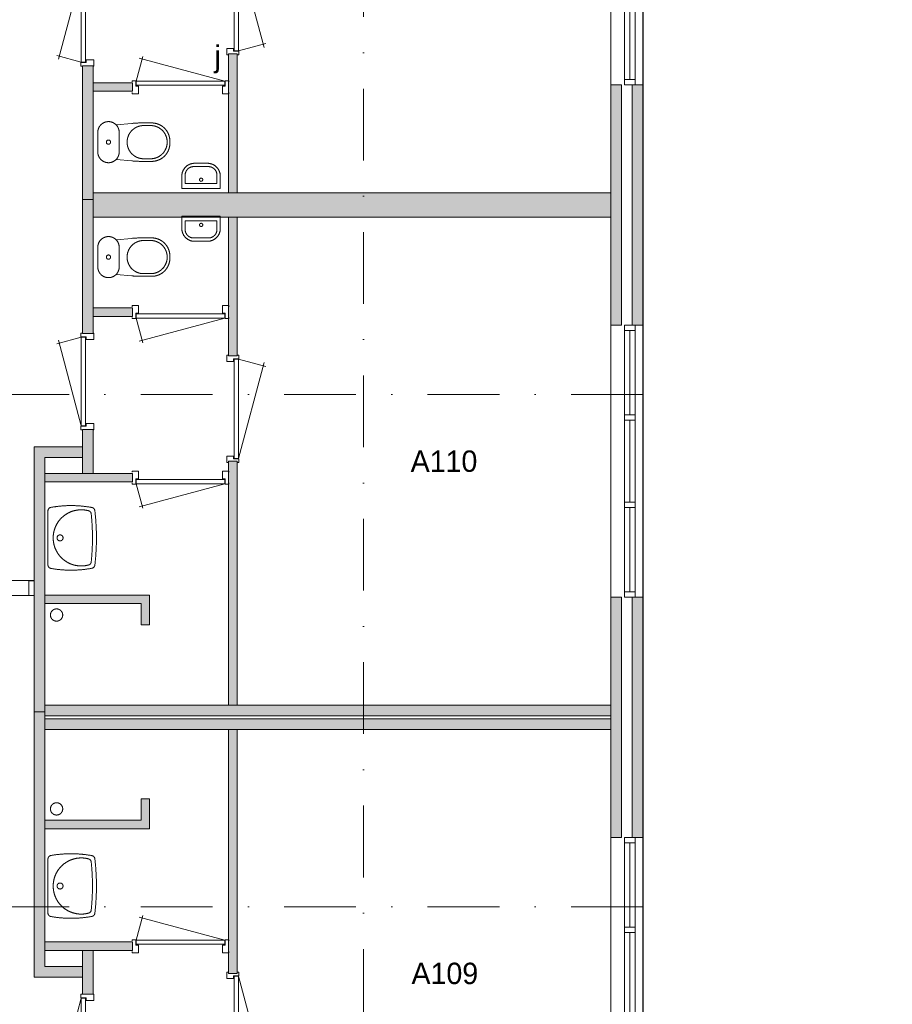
# Model space of a CAD drawing. Header units: millimetres. Extents: x -12328 to 85769, y 0 to 59371.
# Tile 11 of 18: x 37633 to 45808, y 21596 to 30821. Entities that reach past the tile are written whole.
import ezdxf
from ezdxf.enums import TextEntityAlignment as Align
from ezdxf.xclip import XClip

# ---------------------------------------------------------------- set-up
doc = ezdxf.new("R2010")
doc.units = ezdxf.units.MM
doc.header["$PDMODE"] = 3
doc.header["$PDSIZE"] = 1
doc.linetypes.add('DGN1', pattern=[504.6, 0, -504.6])
doc.linetypes.add('DGN4', pattern=[1343.35376, 671.67688, -335.83844, 0, -335.83844])
for name, color, linetype in [('16', 7, 'Continuous'), ('17', 7, 'Continuous'), ('30', 7, 'Continuous'), ('31', 7, 'Continuous'), ('32', 7, 'Continuous'), ('33', 7, 'Continuous'), ('40', 7, 'Continuous'), ('48', 7, 'Continuous'), ('56', 7, 'Continuous'), ('58', 7, 'Continuous'), ('61', 7, 'Continuous'), ('62', 7, 'Continuous')]:
    doc.layers.add(name, color=color, linetype=linetype)
doc.styles.add('dgn003', font='dgn003.shx')
doc.styles.get("Standard").update_dxf_attribs({"font": 'arial.ttf'})
doc.dimstyles.get("Standard").update_dxf_attribs({"dimtxt": 0.18, "dimasz": 0.18, "dimexe": 0.18, "dimexo": 0.0625, "dimgap": 0.09, "dimtad": 0, "dimtih": 1, "dimtoh": 1, "dimdec": 4, "dimzin": 0, "dimdsep": 46, "dimtxsty": 'Standard', "dimcen": 0.09, "dimadec": 0, "dimazin": 0, "dimtfac": 1, "dimtdec": 4, "dimtofl": 0, "dimtmove": 0, "dimatfit": 3, "dimfxl": 1, "dimtolj": 1, "dimtzin": 0, "dimarcsym": 0})

# ---------------------------------------------------------------- blocks, each defined once
blk = doc.blocks.new('830R1045')
at = {"layer": '33', "color": 1, "linetype": 'Continuous', "lineweight": 0}
for p, q in [((38, 108), (99.32, 336.87)), ((868, 108), (66.28, 322.82))]:
    blk.add_line(p, q, dxfattribs=at)
at = {"layer": '33', "color": 92, "linetype": 'Continuous', "lineweight": 13, "true_color": 0x00e100, "flags": 128}
for points in [[(0, 100), (0, 111), (35, 111), (35, 61), (60, 61), (60, -11), (0, -11), (0, 0)], [(906, 100), (906, 111), (871, 111), (871, 61), (846, 61), (846, -11), (906, -11), (906, 0)]]:
    blk.add_lwpolyline(points, dxfattribs=at)
at = {"layer": '33', "color": 2, "linetype": 'Continuous', "lineweight": 13, "true_color": 0xf0f000, "flags": 128}
blk.add_lwpolyline([(868, 108), (38, 108), (38, 68), (868, 68), (868, 108)], dxfattribs=at)
blk = doc.blocks.new('930L0915')
at = {"layer": '33', "color": 1, "linetype": 'Continuous', "lineweight": 0}
for p, q in [((98, -38), (338.7, -936.31)), ((98, -968), (353.44, -899.56))]:
    blk.add_line(p, q, dxfattribs=at)
at = {"layer": '33', "color": 92, "linetype": 'Continuous', "lineweight": 13, "true_color": 0x00e100, "flags": 128}
for points in [[(90, 0), (101, 0), (101, -35), (51, -35), (51, -60), (-11, -60), (-11, 0), (0, 0)], [(90, -1006), (101, -1006), (101, -971), (51, -971), (51, -946), (-11, -946), (-11, -1006), (0, -1006)]]:
    blk.add_lwpolyline(points, dxfattribs=at)
at = {"layer": '33', "color": 2, "linetype": 'Continuous', "lineweight": 13, "true_color": 0xf0f000, "flags": 128}
blk.add_lwpolyline([(98, -968), (98, -38), (58, -38), (58, -968), (98, -968)], dxfattribs=at)
blk = doc.blocks.new('WT0115')
at = {"layer": '40', "color": 7, "linetype": 'Continuous', "lineweight": 0}
blk.add_line((20, 253.2), (20, -253.2), dxfattribs=at)
at = {"layer": '40', "color": 7, "linetype": 'Continuous', "lineweight": 0, "flags": 128}
for points in [[(20, 253.2, -0.363957), (47.3, 285.7)], [(47.3, 285.7, -0.090801), (432.1, 284.5)], [(432.1, 284.5, -0.328769), (459, 256)], [(400.8, -254, -1.30637), (400.8, 254)], [(400.8, 254, -0.309671), (425, 225.6)], [(425, 225.6, -0.052773), (425, -225.6)], [(459, 256, -0.059915), (459, -256)], [(47.3, -285.7, -0.363957), (20, -253.2)], [(425, -225.6, -0.309671), (400.8, -254)], [(459, -256, -0.328769), (432.1, -284.5)], [(432.1, -284.5, -0.090801), (47.3, -285.7)]]:
    blk.add_lwpolyline(points, format="xyb", dxfattribs=at)
at = {"layer": '40', "color": 7, "linetype": 'Continuous', "lineweight": 0}
blk.add_circle((133.3, 0), 28.1, dxfattribs=at)
blk = doc.blocks.new('830R1047')
at = {"layer": '33', "color": 1, "linetype": 'Continuous', "lineweight": 0}
for p, q in [((-108, 868), (-322.82, 66.28)), ((-108, 38), (-336.87, 99.32))]:
    blk.add_line(p, q, dxfattribs=at)
at = {"layer": '33', "color": 92, "linetype": 'Continuous', "lineweight": 13, "true_color": 0x00e100, "flags": 128}
for points in [[(-100, 906), (-111, 906), (-111, 871), (-61, 871), (-61, 846), (11, 846), (11, 906), (0, 906)], [(-100, 0), (-111, 0), (-111, 35), (-61, 35), (-61, 60), (11, 60), (11, 0), (0, 0)]]:
    blk.add_lwpolyline(points, dxfattribs=at)
at = {"layer": '33', "color": 2, "linetype": 'Continuous', "lineweight": 13, "true_color": 0xf0f000, "flags": 128}
blk.add_lwpolyline([(-108, 868), (-108, 38), (-68, 38), (-68, 868), (-108, 868)], dxfattribs=at)
blk = doc.blocks.new('CLOS0216')
at = {"layer": '40', "color": 7, "linetype": 'Continuous', "lineweight": 0}
for p, q in [((220, -92.5), (220, 92.5)), ((527.8, 155), (435.8, 155)), ((670, -1.1), (670, 0.8)), ((527.8, -155), (435.5, -155))]:
    blk.add_line(p, q, dxfattribs=at)
at = {"layer": '40', "color": 7, "linetype": 'Continuous', "lineweight": 0, "flags": 128}
for points in [[(338.3, -175.7), (191.9, -162), (191.9, -162, -0.674333), (20, -92.5), (20, -92.5), (20, 92.5), (20, 92.5, -0.674333), (191.9, 162), (191.9, 162), (338.3, 175.7), (338.3, 175.7, -0.023285), (431.3, 180), (431.3, 180), (525, 180), (525, 180, -0.414214), (695, 10), (695, 10), (695, -10), (695, -10, -0.414214), (525, -180), (525, -180), (431.3, -180), (431.3, -180, -0.023285), (338.3, -175.7)], [(436.6, -155, -0.917514), (436.6, 155)], [(527.8, 155, -0.917521), (527.8, -155)]]:
    blk.add_lwpolyline(points, format="xyb", dxfattribs=at)
at = {"layer": '40', "color": 7, "linetype": 'Continuous', "lineweight": 0}
blk.add_circle((120, 0), 20, dxfattribs=at)
for centre, start, end in [((120, 92.5), 0, 44.02728), ((120, -92.5), 315.97272, 0)]:
    blk.add_arc(centre, 100, start, end, dxfattribs=at)
blk = doc.blocks.new('WT0116')
at = {"layer": '40', "color": 7, "linetype": 'Continuous', "lineweight": 0}
blk.add_line((20, -253.2), (20, 253.2), dxfattribs=at)
blk.add_circle((133.3, 0), 28.1, dxfattribs=at)
for centre, radius, start, end in [((53, 253.2), 33, 100.00267, 180), ((236.5, -765.8), 1068.4, 79.44861, 100.20169), ((426.2, 252), 33, 6.85751, 79.65449), ((332.1, 0), 263.1, 74.86666, 285.13334), ((392.2, 222.2), 33, 6.04176, 74.86666), ((-1706.8, 0), 2143.7, 353.95824, 6.04176), ((-1669.4, 0), 2143.7, 353.14249, 6.85751), ((53, -253.2), 33, 180, 259.99733), ((392.2, -222.2), 33, 285.13334, 353.95824), ((426.2, -252), 33, 280.34551, 353.14249), ((236.5, 765.8), 1068.4, 259.79831, 280.55139)]:
    blk.add_arc(centre, radius, start, end, dxfattribs=at)
blk = doc.blocks.new('830R1048')
at = {"layer": '33', "color": 1, "linetype": 'Continuous', "lineweight": 0}
for p, q in [((-108, -38), (-336.87, -99.32)), ((-108, -868), (-322.82, -66.28))]:
    blk.add_line(p, q, dxfattribs=at)
at = {"layer": '33', "color": 92, "linetype": 'Continuous', "lineweight": 13, "true_color": 0x00e100, "flags": 128}
for points in [[(-100, 0), (-111, 0), (-111, -35), (-61, -35), (-61, -60), (11, -60), (11, 0), (0, 0)], [(-100, -906), (-111, -906), (-111, -871), (-61, -871), (-61, -846), (11, -846), (11, -906), (0, -906)]]:
    blk.add_lwpolyline(points, dxfattribs=at)
at = {"layer": '33', "color": 2, "linetype": 'Continuous', "lineweight": 13, "true_color": 0xf0f000, "flags": 128}
blk.add_lwpolyline([(-108, -868), (-108, -38), (-68, -38), (-68, -868), (-108, -868)], dxfattribs=at)
blk = doc.blocks.new('830R1049')
at = {"layer": '33', "color": 1, "linetype": 'Continuous', "lineweight": 0}
for p, q in [((38, -108), (99.32, -336.87)), ((868, -108), (66.28, -322.82))]:
    blk.add_line(p, q, dxfattribs=at)
at = {"layer": '33', "color": 92, "linetype": 'Continuous', "lineweight": 13, "true_color": 0x00e100, "flags": 128}
for points in [[(0, -100), (0, -111), (35, -111), (35, -61), (60, -61), (60, 11), (0, 11), (0, 0)], [(906, -100), (906, -111), (871, -111), (871, -61), (846, -61), (846, 11), (906, 11), (906, 0)]]:
    blk.add_lwpolyline(points, dxfattribs=at)
at = {"layer": '33', "color": 2, "linetype": 'Continuous', "lineweight": 13, "true_color": 0xf0f000, "flags": 128}
blk.add_lwpolyline([(868, -108), (38, -108), (38, -68), (868, -68), (868, -108)], dxfattribs=at)
blk = doc.blocks.new('930L0916')
at = {"layer": '33', "color": 1, "linetype": 'Continuous', "lineweight": 0}
for p, q in [((98, 968), (353.44, 899.56)), ((98, 38), (338.7, 936.31))]:
    blk.add_line(p, q, dxfattribs=at)
at = {"layer": '33', "color": 92, "linetype": 'Continuous', "lineweight": 13, "true_color": 0x00e100, "flags": 128}
for points in [[(90, 1006), (101, 1006), (101, 971), (51, 971), (51, 946), (-11, 946), (-11, 1006), (0, 1006)], [(90, 0), (101, 0), (101, 35), (51, 35), (51, 60), (-11, 60), (-11, 0), (0, 0)]]:
    blk.add_lwpolyline(points, dxfattribs=at)
at = {"layer": '33', "color": 2, "linetype": 'Continuous', "lineweight": 13, "true_color": 0xf0f000, "flags": 128}
blk.add_lwpolyline([(98, 968), (98, 38), (58, 38), (58, 968), (98, 968)], dxfattribs=at)
blk = doc.blocks.new('830R1050')
at = {"layer": '33', "color": 1, "linetype": 'Continuous', "lineweight": 0}
for p, q in [((38, -108), (99.32, -336.87)), ((868, -108), (66.28, -322.82))]:
    blk.add_line(p, q, dxfattribs=at)
at = {"layer": '33', "color": 92, "linetype": 'Continuous', "lineweight": 13, "true_color": 0x00e100, "flags": 128}
for points in [[(0, -100), (0, -111), (35, -111), (35, -61), (60, -61), (60, 11), (0, 11), (0, 0)], [(906, -100), (906, -111), (871, -111), (871, -61), (846, -61), (846, 11), (906, 11), (906, 0)]]:
    blk.add_lwpolyline(points, dxfattribs=at)
at = {"layer": '33', "color": 2, "linetype": 'Continuous', "lineweight": 13, "true_color": 0xf0f000, "flags": 128}
blk.add_lwpolyline([(868, -108), (38, -108), (38, -68), (868, -68), (868, -108)], dxfattribs=at)
blk = doc.blocks.new('FT0116')
at = {"layer": '40', "color": 7, "linetype": 'Continuous', "lineweight": 0}
for p, q in [((-180, -135.1), (-180, -20)), ((-180, -20), (180, -20)), ((-148.9, -64.6), (148.9, -64.6)), ((148.9, -64.6), (148.9, -144))]:
    blk.add_line(p, q, dxfattribs=at)
at = {"layer": '40', "color": 7, "linetype": 'Continuous', "lineweight": 0, "flags": 128}
for points in [[(-148.9, -144), (-148.9, -64.6)], [(180, -20), (180, -135.1)], [(68.9, -224), (-68.9, -224)], [(60, -255.1), (-60, -255.1)]]:
    blk.add_lwpolyline(points, dxfattribs=at)
for points in [[(-60, -255.1, -0.414214), (-180, -135.1)], [(-68.9, -224, -0.414214), (-148.9, -144)]]:
    blk.add_lwpolyline(points, format="xyb", dxfattribs=at)
at = {"layer": '40', "color": 7, "linetype": 'Continuous', "lineweight": 0}
blk.add_circle((0.9, -101.1), 15.1, dxfattribs=at)
for centre, radius in [((60, -135.1), 120), ((68.9, -144), 80)]:
    blk.add_arc(centre, radius, 270, 0, dxfattribs=at)
blk = doc.blocks.new('930L0917')
at = {"layer": '33', "color": 1, "linetype": 'Continuous', "lineweight": 0}
for p, q in [((98, -38), (338.7, -936.31)), ((98, -968), (353.44, -899.56))]:
    blk.add_line(p, q, dxfattribs=at)
at = {"layer": '33', "color": 92, "linetype": 'Continuous', "lineweight": 13, "true_color": 0x00e100, "flags": 128}
for points in [[(90, 0), (101, 0), (101, -35), (51, -35), (51, -60), (-11, -60), (-11, 0), (0, 0)], [(90, -1006), (101, -1006), (101, -971), (51, -971), (51, -946), (-11, -946), (-11, -1006), (0, -1006)]]:
    blk.add_lwpolyline(points, dxfattribs=at)
at = {"layer": '33', "color": 2, "linetype": 'Continuous', "lineweight": 13, "true_color": 0xf0f000, "flags": 128}
blk.add_lwpolyline([(98, -968), (98, -38), (58, -38), (58, -968), (98, -968)], dxfattribs=at)
blk = doc.blocks.new('CLOS0217')
at = {"layer": '40', "color": 7, "linetype": 'Continuous', "lineweight": 0}
for p, q in [((220, 92.5), (220, -92.5)), ((527.8, 155), (435.5, 155)), ((670, 1.1), (670, -0.8)), ((527.8, -155), (435.8, -155))]:
    blk.add_line(p, q, dxfattribs=at)
at = {"layer": '40', "color": 7, "linetype": 'Continuous', "lineweight": 0, "flags": 128}
for points in [[(338.3, 175.7), (191.9, 162), (191.9, 162, 0.674333), (20, 92.5), (20, 92.5), (20, -92.5), (20, -92.5, 0.674333), (191.9, -162), (191.9, -162), (338.3, -175.7), (338.3, -175.7, 0.023285), (431.3, -180), (431.3, -180), (525, -180), (525, -180, 0.414214), (695, -10), (695, -10), (695, 10), (695, 10, 0.414214), (525, 180), (525, 180), (431.3, 180), (431.3, 180, 0.023285), (338.3, 175.7)], [(191.9, 162, -0.194504), (220, 92.5)], [(220, -92.5, -0.194504), (191.9, -162)]]:
    blk.add_lwpolyline(points, format="xyb", dxfattribs=at)
at = {"layer": '40', "color": 7, "linetype": 'Continuous', "lineweight": 0}
blk.add_circle((120, 0), 20, dxfattribs=at)
for centre, start, end in [((450, 0), 94.92635, 265.07365), ((514.4, 0), 274.9259, 85.0741)]:
    blk.add_arc(centre, 155.6, start, end, dxfattribs=at)
blk = doc.blocks.new('830R1052')
at = {"layer": '33', "color": 1, "linetype": 'Continuous', "lineweight": 0}
for p, q in [((38, 108), (99.32, 336.87)), ((868, 108), (66.28, 322.82))]:
    blk.add_line(p, q, dxfattribs=at)
at = {"layer": '33', "color": 92, "linetype": 'Continuous', "lineweight": 13, "true_color": 0x00e100, "flags": 128}
for points in [[(0, 100), (0, 111), (35, 111), (35, 61), (60, 61), (60, -11), (0, -11), (0, 0)], [(906, 100), (906, 111), (871, 111), (871, 61), (846, 61), (846, -11), (906, -11), (906, 0)]]:
    blk.add_lwpolyline(points, dxfattribs=at)
at = {"layer": '33', "color": 2, "linetype": 'Continuous', "lineweight": 13, "true_color": 0xf0f000, "flags": 128}
blk.add_lwpolyline([(868, 108), (38, 108), (38, 68), (868, 68), (868, 108)], dxfattribs=at)
blk = doc.blocks.new('FT0117')
at = {"layer": '40', "color": 7, "linetype": 'Continuous', "lineweight": 0}
for p, q in [((-180, 135.1), (-180, 20)), ((148.9, 64.6), (148.9, 144)), ((-180, 20), (180, 20)), ((-148.9, 64.6), (148.9, 64.6))]:
    blk.add_line(p, q, dxfattribs=at)
at = {"layer": '40', "color": 7, "linetype": 'Continuous', "lineweight": 0, "flags": 128}
for points in [[(68.9, 224), (-68.9, 224)], [(60, 255.1), (-60, 255.1)], [(-148.9, 144), (-148.9, 64.6)], [(180, 20), (180, 135.1)]]:
    blk.add_lwpolyline(points, dxfattribs=at)
for points in [[(60, 255.1, -0.414214), (180, 135.1)], [(68.9, 224, -0.414214), (148.9, 144)]]:
    blk.add_lwpolyline(points, format="xyb", dxfattribs=at)
at = {"layer": '40', "color": 7, "linetype": 'Continuous', "lineweight": 0}
blk.add_circle((0.9, 101.1), 15.1, dxfattribs=at)
for centre, radius in [((-60, 135.1), 120), ((-68.9, 144), 80)]:
    blk.add_arc(centre, radius, 90, 180, dxfattribs=at)
blk = doc.blocks.new('830R1053')
at = {"layer": '33', "color": 1, "linetype": 'Continuous', "lineweight": 0}
for p, q in [((-108, 868), (-322.82, 66.28)), ((-108, 38), (-336.87, 99.32))]:
    blk.add_line(p, q, dxfattribs=at)
at = {"layer": '33', "color": 92, "linetype": 'Continuous', "lineweight": 13, "true_color": 0x00e100, "flags": 128}
for points in [[(-100, 906), (-111, 906), (-111, 871), (-61, 871), (-61, 846), (11, 846), (11, 906), (0, 906)], [(-100, 0), (-111, 0), (-111, 35), (-61, 35), (-61, 60), (11, 60), (11, 0), (0, 0)]]:
    blk.add_lwpolyline(points, dxfattribs=at)
at = {"layer": '33', "color": 2, "linetype": 'Continuous', "lineweight": 13, "true_color": 0xf0f000, "flags": 128}
blk.add_lwpolyline([(-108, 868), (-108, 38), (-68, 38), (-68, 868), (-108, 868)], dxfattribs=at)
blk = doc.blocks.new('_DotSmall')
at = {"color": 0, "linetype": 'ByBlock', "const_width": 0.5}
blk.add_lwpolyline([(-0.0625, 0, 1), (0.0625, 0, 1)], format="xyb", close=True, dxfattribs=at)
blk = doc.blocks.new('*D11153')
at = {"layer": '58', "color": 3, "linetype": 'Continuous', "lineweight": 0, "transparency": 16777216}
for p, q in [((52064.76, 27744.49), (52064.76, 26869.49)), ((52064.76, 25194.49), (52064.76, 26069.49))]:
    blk.add_line(p, q, dxfattribs=at)
at = {"layer": 'Defpoints', "color": 0, "linetype": 'Continuous', "transparency": 16777216}
for p in [(50064.76, 27744.49), (50064.76, 25194.49), (52064.76, 25194.49)]:
    blk.add_point(p, dxfattribs=at)
at = {"layer": '58', "color": 3, "linetype": 'Continuous', "lineweight": 0, "transparency": 16777216, "xscale": 1080, "yscale": 1080, "zscale": 1080}
for p, rotation in [((52064.76, 27744.49), 90), ((52064.76, 25194.49), 270)]:
    blk.add_blockref('_DotSmall', p, dxfattribs=dict(at, rotation=rotation))
at = {"layer": '58', "color": 3, "linetype": 'Continuous', "lineweight": 0, "transparency": 16777216, "insert": (52064.76, 26469.49), "char_height": 200, "attachment_point": 5, "rotation": 90, "style": 'dgn003'}
blk.add_mtext('\\A1;2550', dxfattribs=at)
blk = doc.blocks.new('*D11154')
at = {"layer": '58', "color": 3, "linetype": 'Continuous', "lineweight": 0, "transparency": 16777216}
for p, q in [((52064.76, 25194.49), (52064.76, 24469.49)), ((52064.76, 22944.49), (52064.76, 23669.49))]:
    blk.add_line(p, q, dxfattribs=at)
at = {"layer": 'Defpoints', "color": 0, "linetype": 'Continuous', "transparency": 16777216}
for p in [(50064.76, 25194.49), (52064.76, 25194.49), (50064.76, 22944.49)]:
    blk.add_point(p, dxfattribs=at)
at = {"layer": '58', "color": 3, "linetype": 'Continuous', "lineweight": 0, "transparency": 16777216, "xscale": 1080, "yscale": 1080, "zscale": 1080}
for p, rotation in [((52064.76, 25194.49), 90), ((52064.76, 22944.49), 270)]:
    blk.add_blockref('_DotSmall', p, dxfattribs=dict(at, rotation=rotation))
at = {"layer": '58', "color": 3, "linetype": 'Continuous', "lineweight": 0, "transparency": 16777216, "insert": (52064.76, 24069.49), "char_height": 200, "attachment_point": 5, "rotation": 270, "style": 'dgn003'}
blk.add_mtext('\\A1;2250', dxfattribs=at)
blk = doc.blocks.new('*D11155')
at = {"layer": '58', "color": 3, "linetype": 'Continuous', "lineweight": 0, "transparency": 16777216}
for p, q in [((52064.76, 22944.49), (52064.76, 22069.49)), ((52064.76, 20394.49), (52064.76, 21269.49))]:
    blk.add_line(p, q, dxfattribs=at)
at = {"layer": 'Defpoints', "color": 0, "linetype": 'Continuous', "transparency": 16777216}
for p in [(50064.76, 22944.49), (52064.76, 22944.49), (50064.76, 20394.49)]:
    blk.add_point(p, dxfattribs=at)
at = {"layer": '58', "color": 3, "linetype": 'Continuous', "lineweight": 0, "transparency": 16777216, "xscale": 1080, "yscale": 1080, "zscale": 1080}
for p, rotation in [((52064.76, 22944.49), 90), ((52064.76, 20394.49), 270)]:
    blk.add_blockref('_DotSmall', p, dxfattribs=dict(at, rotation=rotation))
at = {"layer": '58', "color": 3, "linetype": 'Continuous', "lineweight": 0, "transparency": 16777216, "insert": (52064.76, 21669.49), "char_height": 200, "attachment_point": 5, "rotation": 270, "style": 'dgn003'}
blk.add_mtext('\\A1;2550', dxfattribs=at)
blk = doc.blocks.new('*D11156')
at = {"layer": '58', "color": 3, "linetype": 'Continuous', "lineweight": 0, "transparency": 16777216}
for p, q in [((52064.76, 20394.49), (52064.76, 19669.49)), ((52064.76, 18144.49), (52064.76, 18869.49))]:
    blk.add_line(p, q, dxfattribs=at)
at = {"layer": 'Defpoints', "color": 0, "linetype": 'Continuous', "transparency": 16777216}
for p in [(50064.76, 20394.49), (52064.76, 20394.49), (50064.76, 18144.49)]:
    blk.add_point(p, dxfattribs=at)
at = {"layer": '58', "color": 3, "linetype": 'Continuous', "lineweight": 0, "transparency": 16777216, "xscale": 1080, "yscale": 1080, "zscale": 1080}
for p, rotation in [((52064.76, 20394.49), 90), ((52064.76, 18144.49), 270)]:
    blk.add_blockref('_DotSmall', p, dxfattribs=dict(at, rotation=rotation))
at = {"layer": '58', "color": 3, "linetype": 'Continuous', "lineweight": 0, "transparency": 16777216, "insert": (52064.76, 19269.49), "char_height": 200, "attachment_point": 5, "rotation": 270, "style": 'dgn003'}
blk.add_mtext('\\A1;2250', dxfattribs=at)
blk = doc.blocks.new('*D11157')
at = {"layer": '58', "color": 3, "linetype": 'Continuous', "lineweight": 0, "transparency": 16777216}
for p, q in [((52064.76, 18144.49), (52064.76, 17269.49)), ((52064.76, 15594.49), (52064.76, 16469.49))]:
    blk.add_line(p, q, dxfattribs=at)
at = {"layer": 'Defpoints', "color": 0, "linetype": 'Continuous', "transparency": 16777216}
for p in [(50064.76, 18144.49), (50064.76, 15594.49), (52064.76, 15594.49)]:
    blk.add_point(p, dxfattribs=at)
at = {"layer": '58', "color": 3, "linetype": 'Continuous', "lineweight": 0, "transparency": 16777216, "xscale": 1080, "yscale": 1080, "zscale": 1080}
for p, rotation in [((52064.76, 18144.49), 90), ((52064.76, 15594.49), 270)]:
    blk.add_blockref('_DotSmall', p, dxfattribs=dict(at, rotation=rotation))
at = {"layer": '58', "color": 3, "linetype": 'Continuous', "lineweight": 0, "transparency": 16777216, "insert": (52064.76, 16869.49), "char_height": 200, "attachment_point": 5, "rotation": 90, "style": 'dgn003'}
blk.add_mtext('\\A1;2550', dxfattribs=at)
blk = doc.blocks.new('50E03_329_B01 - Default')
at = {"layer": '16'}
for points in [[(49964.76, 22944.49), (49964.76, 25194.49), (50064.76, 25194.49), (50064.76, 22944.49)], [(49964.76, 18144.49), (49964.76, 20394.49), (50064.76, 20394.49), (50064.76, 18144.49)]]:
    blk.add_hatch(color=7, dxfattribs=at).paths.add_polyline_path(points)
at = {"layer": '62'}
for color, points in [(9, [(46184.76, 25484.49), (46184.76, 24184.49), (46264.76, 24184.49), (46264.76, 25484.49)]), (7, [(44914.76, 25374.49), (44914.76, 24119.49), (44814.76, 24119.49), (44814.76, 25374.49)]), (9, [(45284.76, 25214.49), (45284.76, 25134.49), (44914.76, 25134.49), (44914.76, 25214.49)]), (9, [(49764.76, 22944.49), (49764.76, 25194.49), (49864.76, 25194.49), (49864.76, 22944.49)]), (9, [(44914.76, 24184.49), (49764.76, 24184.49), (49764.76, 23954.49), (44914.76, 23954.49)]), (7, [(44914.76, 22864.49), (44914.76, 24119.49), (44814.76, 24119.49), (44814.76, 22864.49)]), (9, [(46184.76, 22654.49), (46184.76, 23954.49), (46264.76, 23954.49), (46264.76, 22654.49)]), (9, [(45284.76, 23024.49), (45284.76, 23104.49), (44914.76, 23104.49), (44914.76, 23024.49)]), (7, [(44914.76, 21554.49), (44914.76, 21964.49), (44814.76, 21964.49), (44814.76, 21554.49)]), (7, [(44364.76, 19319.49), (44464.76, 19319.49), (44464.76, 21704.49), (44814.76, 21704.49), (44814.76, 21804.49), (44364.76, 21804.49)]), (9, [(46184.76, 19384.49), (46184.76, 21669.49), (46264.76, 21669.49), (46264.76, 19384.49)]), (9, [(45284.76, 21474.49), (45284.76, 21554.49), (44464.76, 21554.49), (44464.76, 21474.49)]), (9, [(45364.76, 20134.49), (45444.76, 20134.49), (45444.76, 20414.49), (44464.76, 20414.49), (44464.76, 20334.49), (45364.76, 20334.49)]), (9, [(49764.76, 18144.49), (49764.76, 20394.49), (49864.76, 20394.49), (49864.76, 18144.49)]), (9, [(44464.76, 19384.49), (49764.76, 19384.49), (49764.76, 19284.49), (44464.76, 19284.49)]), (7, [(44364.76, 19319.49), (44464.76, 19319.49), (44464.76, 16934.49), (44814.76, 16934.49), (44814.76, 16834.49), (44364.76, 16834.49)]), (9, [(49764.76, 19154.49), (44464.76, 19154.49), (44464.76, 19254.49), (49764.76, 19254.49)]), (9, [(46184.76, 19154.49), (46184.76, 16869.49), (46264.76, 16869.49), (46264.76, 19154.49)]), (9, [(45364.76, 18504.49), (45444.76, 18504.49), (45444.76, 18224.49), (44464.76, 18224.49), (44464.76, 18304.49), (45364.76, 18304.49)]), (9, [(45284.76, 17164.49), (45284.76, 17084.49), (44464.76, 17084.49), (44464.76, 17164.49)]), (7, [(44914.76, 17084.49), (44914.76, 16674.49), (44814.76, 16674.49), (44814.76, 17084.49)])]:
    blk.add_hatch(color=color, dxfattribs=at).paths.add_polyline_path(points)
at = {"layer": '16', "color": 92, "linetype": 'Continuous', "lineweight": 0, "true_color": 0x00e100, "flags": 128}
for points in [[(46184.76, 24184.49), (46184.76, 25484.49), (46264.76, 25484.49), (46264.76, 24184.49), (46184.76, 24184.49)], [(44814.76, 25374.49), (44814.76, 24119.49), (44914.76, 24119.49), (44914.76, 25374.49), (44814.76, 25374.49)], [(44914.76, 25214.49), (44914.76, 25134.49), (45284.76, 25134.49), (45284.76, 25214.49), (44914.76, 25214.49)], [(49764.76, 22944.49), (49764.76, 25194.49), (49864.76, 25194.49), (49864.76, 22944.49), (49764.76, 22944.49)], [(49964.76, 22944.49), (49964.76, 25194.49), (50064.76, 25194.49), (50064.76, 22944.49), (49964.76, 22944.49)], [(44814.76, 22864.49), (44814.76, 24119.49), (44914.76, 24119.49), (44914.76, 22864.49), (44814.76, 22864.49)], [(46184.76, 23954.49), (46184.76, 22654.49), (46264.76, 22654.49), (46264.76, 23954.49), (46184.76, 23954.49)], [(44914.76, 23024.49), (44914.76, 23104.49), (45284.76, 23104.49), (45284.76, 23024.49), (44914.76, 23024.49)], [(44814.76, 21554.49), (44814.76, 21964.49), (44914.76, 21964.49), (44914.76, 21554.49), (44814.76, 21554.49)], [(44364.76, 19319.49), (44364.76, 21804.49), (44814.76, 21804.49), (44814.76, 21704.49), (44464.76, 21704.49), (44464.76, 19319.49), (44364.76, 19319.49)], [(46184.76, 21669.49), (46184.76, 19384.49), (46264.76, 19384.49), (46264.76, 21669.49), (46184.76, 21669.49)], [(44464.76, 21474.49), (44464.76, 21554.49), (45284.76, 21554.49), (45284.76, 21474.49), (44464.76, 21474.49)], [(44464.76, 20334.49), (45364.76, 20334.49), (45364.76, 20134.49), (45444.76, 20134.49), (45444.76, 20414.49), (44464.76, 20414.49), (44464.76, 20334.49)], [(49764.76, 18144.49), (49764.76, 20394.49), (49864.76, 20394.49), (49864.76, 18144.49), (49764.76, 18144.49)], [(49964.76, 18144.49), (49964.76, 20394.49), (50064.76, 20394.49), (50064.76, 18144.49), (49964.76, 18144.49)], [(44364.76, 19319.49), (44364.76, 16834.49), (44814.76, 16834.49), (44814.76, 16934.49), (44464.76, 16934.49), (44464.76, 19319.49), (44364.76, 19319.49)], [(46184.76, 16869.49), (46184.76, 19154.49), (46264.76, 19154.49), (46264.76, 16869.49), (46184.76, 16869.49)], [(44464.76, 18304.49), (45364.76, 18304.49), (45364.76, 18504.49), (45444.76, 18504.49), (45444.76, 18224.49), (44464.76, 18224.49), (44464.76, 18304.49)], [(44464.76, 17164.49), (44464.76, 17084.49), (45284.76, 17084.49), (45284.76, 17164.49), (44464.76, 17164.49)], [(44814.76, 17084.49), (44814.76, 16674.49), (44914.76, 16674.49), (44914.76, 17084.49), (44814.76, 17084.49)]]:
    blk.add_lwpolyline(points, dxfattribs=at)
at = {"layer": '16', "color": 7, "linetype": 'Continuous', "lineweight": 0, "flags": 128}
for points in [[(49964.76, 22944.49), (49964.76, 25194.49), (50064.76, 25194.49), (50064.76, 22944.49), (49964.76, 22944.49)], [(49964.76, 18144.49), (49964.76, 20394.49), (50064.76, 20394.49), (50064.76, 18144.49), (49964.76, 18144.49)]]:
    blk.add_lwpolyline(points, dxfattribs=at)
at = {"layer": '17', "color": 92, "linetype": 'Continuous', "lineweight": 0, "true_color": 0x00e100, "flags": 128}
for points in [[(44914.76, 24184.49), (44914.76, 23954.49), (49764.76, 23954.49), (49764.76, 24184.49), (44914.76, 24184.49)], [(44464.76, 19284.49), (49764.76, 19284.49), (49764.76, 19384.49), (44464.76, 19384.49), (44464.76, 19284.49)], [(44464.76, 19154.49), (49764.76, 19154.49), (49764.76, 19254.49), (44464.76, 19254.49), (44464.76, 19154.49)]]:
    blk.add_lwpolyline(points, dxfattribs=at)
at = {"layer": '30', "color": 3, "linetype": 'Continuous', "lineweight": 0}
for p, q in [((49764.76, 25194.49), (49764.76, 27744.49)), ((50064.76, 25194.49), (50064.76, 27744.49)), ((49764.76, 22944.49), (49764.76, 20394.49)), ((50064.76, 22944.49), (50064.76, 20394.49)), ((49764.76, 15594.49), (49764.76, 18144.49)), ((50064.76, 15594.49), (50064.76, 18144.49))]:
    blk.add_line(p, q, dxfattribs=at)
at = {"layer": '31', "color": 3, "linetype": 'Continuous', "lineweight": 0}
for p, q in [((44364.76, 20549.64), (42764.76, 20549.64)), ((44364.76, 20409.64), (42764.76, 20409.64))]:
    blk.add_line(p, q, dxfattribs=at)
at = {"layer": '32', "color": 3, "linetype": 'Continuous', "lineweight": 0}
for p, q in [((49894.76, 27694.49), (49894.76, 25244.49)), ((49994.76, 25244.49), (49994.76, 27744.49)), ((49944.76, 25244.49), (49944.76, 26036.16)), ((49894.76, 25244.49), (49994.76, 25244.49)), ((49894.76, 20444.49), (49894.76, 22894.49)), ((49894.76, 22894.49), (49994.76, 22894.49)), ((49944.76, 22894.49), (49944.76, 22102.82)), ((49994.76, 22894.49), (49994.76, 20394.49)), ((49944.76, 22052.82), (49944.76, 21286.15)), ((49944.76, 21236.15), (49944.76, 20444.49)), ((49894.76, 18094.49), (49894.76, 15644.49)), ((49944.76, 17302.83), (49944.76, 18094.49)), ((49994.76, 15644.49), (49994.76, 18144.49)), ((49944.76, 16486.16), (49944.76, 17252.83))]:
    blk.add_line(p, q, dxfattribs=at)
at = {"layer": '32', "color": 3, "linetype": 'Continuous', "lineweight": 0, "flags": 128}
for points in [[(49994.76, 25194.49), (49994.76, 25244.49), (49894.76, 25244.49), (49894.76, 25194.49), (49994.76, 25194.49)], [(49994.76, 22944.49), (49994.76, 22894.49), (49894.76, 22894.49), (49894.76, 22944.49), (49994.76, 22944.49)], [(49994.76, 22102.82), (49994.76, 22052.82), (49894.76, 22052.82), (49894.76, 22102.82), (49994.76, 22102.82)], [(49994.76, 21286.15), (49994.76, 21236.15), (49894.76, 21236.15), (49894.76, 21286.15), (49994.76, 21286.15)], [(44364.76, 20409.64), (44314.76, 20409.64), (44314.76, 20548.64), (44364.76, 20548.64), (44364.76, 20409.64)], [(49994.76, 20444.49), (49994.76, 20394.49), (49894.76, 20394.49), (49894.76, 20444.49), (49994.76, 20444.49)], [(49994.76, 18094.49), (49994.76, 18144.49), (49894.76, 18144.49), (49894.76, 18094.49), (49994.76, 18094.49)], [(49994.76, 17252.83), (49994.76, 17302.83), (49894.76, 17302.83), (49894.76, 17252.83), (49994.76, 17252.83)]]:
    blk.add_lwpolyline(points, dxfattribs=at)
at = {"layer": '40', "color": 3, "linetype": 'Continuous', "lineweight": 0}
for centre in [(44573.36, 20227.73), (44573.36, 18411.25)]:
    blk.add_circle(centre, 57.46, dxfattribs=at)
at = {"layer": '56', "color": 3, "linetype": 'DGN4', "lineweight": 0}
for p, q in [((47449.76, 55989.76), (47449.76, 547.85)), ((52180.43, 22292.77), (-3616.95, 22292.77)), ((52180.43, 17492.77), (-3616.95, 17492.77))]:
    blk.add_line(p, q, dxfattribs=at)
at = {"layer": '58', "color": 3, "linetype": 'DGN1', "lineweight": 0}
for p, q in [((50064.76, 25194.49), (52064.76, 25194.49)), ((50064.76, 22944.49), (52064.76, 22944.49)), ((50064.76, 20394.49), (52064.76, 20394.49)), ((50064.76, 18144.49), (52064.76, 18144.49))]:
    blk.add_line(p, q, dxfattribs=at)
at = {"layer": '62', "color": 9, "linetype": 'Continuous', "lineweight": 0, "flags": 128}
for points in [[(46184.76, 25484.49), (46184.76, 24184.49), (46264.76, 24184.49), (46264.76, 25484.49), (46184.76, 25484.49)], [(45284.76, 25214.49), (45284.76, 25134.49), (44914.76, 25134.49), (44914.76, 25214.49), (45284.76, 25214.49)], [(49764.76, 22944.49), (49764.76, 25194.49), (49864.76, 25194.49), (49864.76, 22944.49), (49764.76, 22944.49)], [(44914.76, 24184.49), (49764.76, 24184.49), (49764.76, 23954.49), (44914.76, 23954.49), (44914.76, 24184.49)], [(46184.76, 22654.49), (46184.76, 23954.49), (46264.76, 23954.49), (46264.76, 22654.49), (46184.76, 22654.49)], [(45284.76, 23024.49), (45284.76, 23104.49), (44914.76, 23104.49), (44914.76, 23024.49), (45284.76, 23024.49)], [(46184.76, 19384.49), (46184.76, 21669.49), (46264.76, 21669.49), (46264.76, 19384.49), (46184.76, 19384.49)], [(45284.76, 21474.49), (45284.76, 21554.49), (44464.76, 21554.49), (44464.76, 21474.49), (45284.76, 21474.49)], [(45364.76, 20134.49), (45444.76, 20134.49), (45444.76, 20414.49), (44464.76, 20414.49), (44464.76, 20334.49), (45364.76, 20334.49), (45364.76, 20134.49)], [(49764.76, 18144.49), (49764.76, 20394.49), (49864.76, 20394.49), (49864.76, 18144.49), (49764.76, 18144.49)], [(44464.76, 19384.49), (49764.76, 19384.49), (49764.76, 19284.49), (44464.76, 19284.49), (44464.76, 19384.49)], [(49764.76, 19154.49), (44464.76, 19154.49), (44464.76, 19254.49), (49764.76, 19254.49), (49764.76, 19154.49)], [(46184.76, 19154.49), (46184.76, 16869.49), (46264.76, 16869.49), (46264.76, 19154.49), (46184.76, 19154.49)], [(45364.76, 18504.49), (45444.76, 18504.49), (45444.76, 18224.49), (44464.76, 18224.49), (44464.76, 18304.49), (45364.76, 18304.49), (45364.76, 18504.49)], [(45284.76, 17164.49), (45284.76, 17084.49), (44464.76, 17084.49), (44464.76, 17164.49), (45284.76, 17164.49)]]:
    blk.add_lwpolyline(points, dxfattribs=at)
at = {"layer": '62', "color": 7, "linetype": 'Continuous', "lineweight": 0, "flags": 128}
for points in [[(44914.76, 25374.49), (44914.76, 24119.49), (44814.76, 24119.49), (44814.76, 25374.49), (44914.76, 25374.49)], [(44914.76, 22864.49), (44914.76, 24119.49), (44814.76, 24119.49), (44814.76, 22864.49), (44914.76, 22864.49)], [(44914.76, 21554.49), (44914.76, 21964.49), (44814.76, 21964.49), (44814.76, 21554.49), (44914.76, 21554.49)], [(44364.76, 19319.49), (44464.76, 19319.49), (44464.76, 21704.49), (44814.76, 21704.49), (44814.76, 21804.49), (44364.76, 21804.49), (44364.76, 19319.49)], [(44364.76, 19319.49), (44464.76, 19319.49), (44464.76, 16934.49), (44814.76, 16934.49), (44814.76, 16834.49), (44364.76, 16834.49), (44364.76, 19319.49)], [(44914.76, 17084.49), (44914.76, 16674.49), (44814.76, 16674.49), (44814.76, 17084.49), (44914.76, 17084.49)]]:
    blk.add_lwpolyline(points, dxfattribs=at)
at = {"color": 7, "linetype": 'Continuous', "lineweight": 0}
for name, p in [('930L0917', (46178.79, 26482.72)), ('830R1053', (44912.86, 25369.78)), ('830R1052', (45281.67, 25122.89)), ('CLOS0217', (44939.66, 24658)), ('FT0117', (45926.8, 24204.92)), ('FT0116', (45926.8, 23984.06)), ('CLOS0216', (44939.66, 23580.98)), ('830R1050', (45281.67, 23116.09)), ('830R1048', (44912.86, 22869.2)), ('930L0916', (46178.79, 21656.26)), ('830R1049', (45281.68, 21564.67)), ('WT0116', (44472.62, 20950.35)), ('WT0115', (44472.62, 17688.63)), ('830R1045', (45281.68, 17074.31)), ('930L0915', (46178.79, 16882.72)), ('830R1047', (44912.86, 15769.78))]:
    blk.add_blockref(name, p, dxfattribs=at)
at = {"layer": '48', "color": 7, "linetype": 'Continuous', "lineweight": 0, "style": 'dgn003'}
for s, p in [('A110', (48202.69, 21669.17)), ('A109', (48210.63, 16869.83))]:
    blk.add_text(s, height=200, dxfattribs=at).set_placement(p, align=Align.MIDDLE_CENTER)
at = {"layer": '61', "color": 7, "linetype": 'Continuous', "lineweight": 0, "style": 'dgn003'}
blk.add_text('j', height=200, dxfattribs=at).set_placement((46081.84, 25463.18), align=Align.MIDDLE_CENTER)
at = {"layer": '58', "color": 3, "linetype": 'Continuous', "lineweight": 0}
for base, p1, p2, angle, picture, middle, turn in [((52064.76, 25194.49), (50064.76, 27744.49), (50064.76, 25194.49), 90, '*D11153', (52064.76, 26469.49), 90), ((52064.76, 25194.49), (50064.76, 22944.49), (50064.76, 25194.49), 270, '*D11154', (52064.76, 24069.49), 270), ((52064.76, 22944.49), (50064.76, 20394.49), (50064.76, 22944.49), 270, '*D11155', (52064.76, 21669.49), 270), ((52064.76, 20394.49), (50064.76, 18144.49), (50064.76, 20394.49), 270, '*D11156', (52064.76, 19269.49), 270), ((52064.76, 15594.49), (50064.76, 18144.49), (50064.76, 15594.49), 90, '*D11157', (52064.76, 16869.49), 90)]:
    dim = blk.add_linear_dim(base=base, p1=p1, p2=p2, angle=angle, dimstyle='Standard', override={"dimscale": 1, "dimtxt": 200, "dimasz": 1080, "dimexe": 0, "dimexo": 0, "dimgap": 100, "dimtad": 1, "dimjust": 0, "dimtih": 0, "dimtoh": 0, "dimdec": 0, "dimlfac": 1, "dimzin": 11, "dimdsep": 46, "dimlunit": 2, "dimpost": '<>', "dimtxsty": 'dgn003', "dimblk1": 'DotSmall', "dimblk2": 'DotSmall', "dimsah": 1, "dimcen": 0, "dimse1": 1, "dimse2": 1, "dimclrd": 3, "dimclre": 3, "dimclrt": 3, "dimtol": 0, "dimtix": 1, "dimtofl": 1, "dimatfit": 3, "dimfrac": 1, "dimtolj": 1, "dimlwd": 0, "dimlwe": 0}, dxfattribs=at)
    dim.commit()
    dim.dimension.update_dxf_attribs({"geometry": picture, "text_midpoint": middle, "text_rotation": turn})

msp = doc.modelspace()

# ---------------------------------------------------------------- block references
ref = msp.add_blockref('50E03_329_B01 - Default', (-6594.76, 5015.52))
XClip(ref).set_block_clipping_path([(50064.76, 50684.49), (50064.76, 4684.49), (37495.580003, 4684.49), (37495.580003, 4984.49), (37734.759997, 4984.49), (37734.759997, 10273.89), (37495.580003, 10273.89), (37495.580003, 13515.95), (37734.759997, 13515.95), (37734.759997, 17384.49), (37495.58, 17384.49), (37495.58, 18264.45), (12958.96, 18264.45), (12958.96, 37460.19), (10014.56, 37460.19), (10014.56, 50684.49)])

doc.saveas('drawing.dxf')
